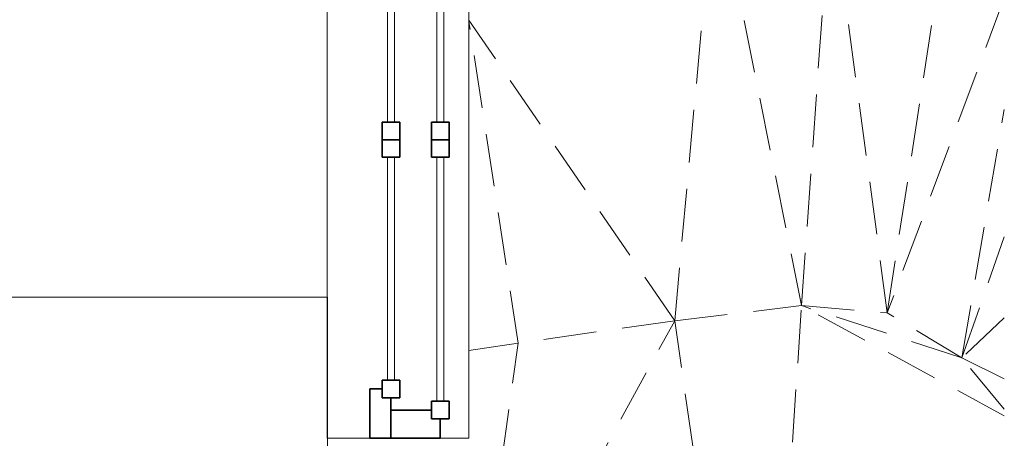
# Model space of a CAD drawing. Header units: millimetres. Extents: x -125 to 26481, y 4748 to 39818.
# Tile 65 of 104: x 23689 to 26481, y 30438 to 31624. Entities that reach past the tile are written whole.
import ezdxf

# ---------------------------------------------------------------- set-up
doc = ezdxf.new("R2010")
doc.units = ezdxf.units.MM
doc.linetypes.add('ADSK_Штриховая_ш3 п1_5', pattern=[225, 150, -75])
for name, color, linetype, lineweight in [('A-DETL-____-MBND', 5, 'ADSK_Штриховая_ш3 п1_5', 20), ('A-GENM-____-MCUT', 13, 'Continuous', 50), ('A-GENM-____-OTLN', 13, 'Continuous', 20), ('A-GLAZ-____-MCUT', 151, 'Continuous', 35), ('A-GLAZ-____-OTLN', 151, 'Continuous', 20), ('L-SITE-____-OTLN', 91, 'Continuous', 20)]:
    doc.layers.add(name, color=color, linetype=linetype, lineweight=lineweight)

# ---------------------------------------------------------------- blocks, each defined once
blk = doc.blocks.new('Family - Site-608699-В_Этаж 02_Отопление')
at = {"layer": 'A-DETL-____-MBND', "color": 253}
for p, q in [((41287.9, 30771.1), (41402.9, 32029.5)), ((41647.4, 30813.7), (41402.9, 32029.5)), ((41890.6, 30792.9), (42079.6, 32019.6)), ((41647.4, 30813.7), (41730.7, 31987.5)), ((41890.6, 30792.9), (41730.7, 31987.5)), ((42222.6, 31686.4), (41890.6, 30792.9)), ((41287.9, 30771.1), (40704.2, 31623.4)), ((40843.9, 30707.2), (40704.2, 31618.3)), ((42102.2, 30666.2), (42222.6, 31369.9)), ((42102.2, 30666.2), (42222.6, 31008.4)), ((41287.9, 30771.1), (41647.4, 30813.7)), ((41532.9, 29079.5), (41647.4, 30813.7)), ((42222.6, 30501.7), (41647.4, 30813.7)), ((41647.4, 30813.7), (41890.6, 30792.9)), ((42102.2, 30666.2), (41647.4, 30813.7)), ((40703.3, 29702.4), (41287.9, 30771.1)), ((41287.9, 30771.1), (40843.9, 30707.2)), ((41532.9, 29079.5), (41287.9, 30771.1)), ((42102.2, 30666.2), (41890.6, 30792.9)), ((42222.6, 30779), (42102.2, 30666.2)), ((40703.3, 29702.5), (40843.9, 30707.2)), ((40843.9, 30707.2), (40704.2, 30686.6)), ((42222.6, 30520.3), (42102.2, 30666.2)), ((42222.6, 30606.2), (42102.2, 30666.2))]:
    blk.add_line(p, q, dxfattribs=at)
blk = doc.blocks.new('Прямая форма - V line-610360-В_Этаж 02_Отопление')
at = {"layer": 'A-GLAZ-____-MCUT', "color": 53}
for p, q in [((105, -55), (55, -55)), ((55, -55), (55, -105)), ((105, -105), (105, -55)), ((846.6, -55), (796.6, -55)), ((796.6, -55), (796.6, -105)), ((846.6, -105), (846.6, -55)), ((896.6, -55), (846.6, -55)), ((846.6, -55), (846.6, -105)), ((896.6, -105), (896.6, -55)), ((1638.1, -55), (1588.1, -55)), ((1588.1, -55), (1588.1, -105)), ((1638.1, -105), (1638.1, -55)), ((55, -80), (0, -80)), ((0, -80), (0, -220)), ((55, -105), (55, -80)), ((1693.1, -80), (1638.1, -80)), ((1638.1, -80), (1638.1, -105)), ((1693.1, -220), (1693.1, -80)), ((55, -105), (105, -105)), ((80, -105), (55, -105)), ((80, -220), (80, -105)), ((796.6, -105), (846.6, -105)), ((846.6, -105), (896.6, -105)), ((1588.1, -105), (1638.1, -105)), ((1613.1, -105), (1613.1, -220)), ((1638.1, -105), (1613.1, -105)), ((165, -195), (115, -195)), ((115, -195), (115, -245)), ((165, -245), (165, -195)), ((846.6, -195), (796.6, -195)), ((796.6, -195), (796.6, -245)), ((896.6, -195), (846.6, -195)), ((846.6, -195), (846.6, -245)), ((846.6, -245), (846.6, -195)), ((896.6, -245), (896.6, -195)), ((1578.1, -195), (1528.1, -195)), ((1528.1, -195), (1528.1, -245)), ((1578.1, -245), (1578.1, -195)), ((0, -220), (80, -220)), ((115, -220), (0, -220)), ((0, -220), (0, -280)), ((115, -245), (115, -220)), ((1693.1, -220), (1578.1, -220)), ((1578.1, -220), (1578.1, -245)), ((1613.1, -220), (1693.1, -220)), ((1693.1, -280), (1693.1, -220)), ((115, -245), (165, -245)), ((140, -245), (115, -245)), ((140, -280), (140, -245)), ((796.6, -245), (846.6, -245)), ((846.6, -245), (896.6, -245)), ((1528.1, -245), (1578.1, -245)), ((1553.1, -245), (1553.1, -280)), ((1578.1, -245), (1553.1, -245)), ((0, -280), (140, -280)), ((1553.1, -280), (1693.1, -280))]:
    blk.add_line(p, q, dxfattribs=at)
at = {"layer": 'A-GLAZ-____-OTLN', "color": 253}
for p, q in [((796.6, -70), (105, -70)), ((1588.1, -70), (896.6, -70)), ((105, -90), (796.6, -90)), ((896.6, -90), (1588.1, -90)), ((796.6, -210), (165, -210)), ((1528.1, -210), (896.6, -210)), ((165, -230), (796.6, -230)), ((896.6, -230), (1528.1, -230))]:
    blk.add_line(p, q, dxfattribs=at)
blk = doc.blocks.new('Прямая форма - ფ2-610361-В_Этаж 02_Отопление')
blk.add_blockref('Прямая форма - V line-610360-В_Этаж 02_Отопление', (0, 0))
blk = doc.blocks.new('Family - ფ2-611018-В_Этаж 02_Отопление')
at = {"layer": 'A-GENM-____-MCUT', "lineweight": 9}
for p, q in [((-846.6, 401), (-846.6, 280)), ((846.6, 401), (-846.6, 401)), ((846.6, 280), (846.6, 401)), ((-846.6, 280), (-846.6, -1)), ((846.6, -1), (846.6, 280)), ((-846.6, -1), (846.6, -1))]:
    blk.add_line(p, q, dxfattribs=at)
blk = doc.blocks.new('Family - OP - 005-611152-В_Этаж 02_Отопление')
at = {"layer": 'A-GENM-____-MCUT', "lineweight": 9}
for p, q in [((40303.2, 30837.6), (37678.2, 30837.6)), ((37678.2, 30837.6), (37678.2, 29637.6)), ((40303.2, 29637.6), (40303.2, 30837.6)), ((37678.2, 29637.6), (40303.2, 29637.6))]:
    blk.add_line(p, q, dxfattribs=at)
blk = doc.blocks.new('V line_ifc_RVT-1-В_Этаж 02_Отопление')
at = {"layer": 'A-GENM-____-OTLN', "color": 253, "lineweight": 20, "rotation": 90}
blk.add_blockref('Family - ფ2-611018-В_Этаж 02_Отопление', (40703.2, 31284.2), dxfattribs=at)
at = {"layer": 'A-GENM-____-OTLN', "color": 253, "lineweight": 20}
blk.add_blockref('Family - OP - 005-611152-В_Этаж 02_Отопление', (0, 0), dxfattribs=at)
at = {"layer": 'A-GLAZ-____-OTLN', "color": 253, "lineweight": 20, "rotation": 270}
blk.add_blockref('Прямая форма - ფ2-610361-В_Этаж 02_Отопление', (40703.2, 32130.8), dxfattribs=at)
at = {"layer": 'L-SITE-____-OTLN', "color": 253, "lineweight": 20}
blk.add_blockref('Family - Site-608699-В_Этаж 02_Отопление', (0, 0), dxfattribs=at)

msp = doc.modelspace()

# ---------------------------------------------------------------- block references
at = {"lineweight": 9}
msp.add_blockref('V line_ifc_RVT-1-В_Этаж 02_Отопление', (-15741.7, 0), dxfattribs=at)

doc.saveas('drawing.dxf')
